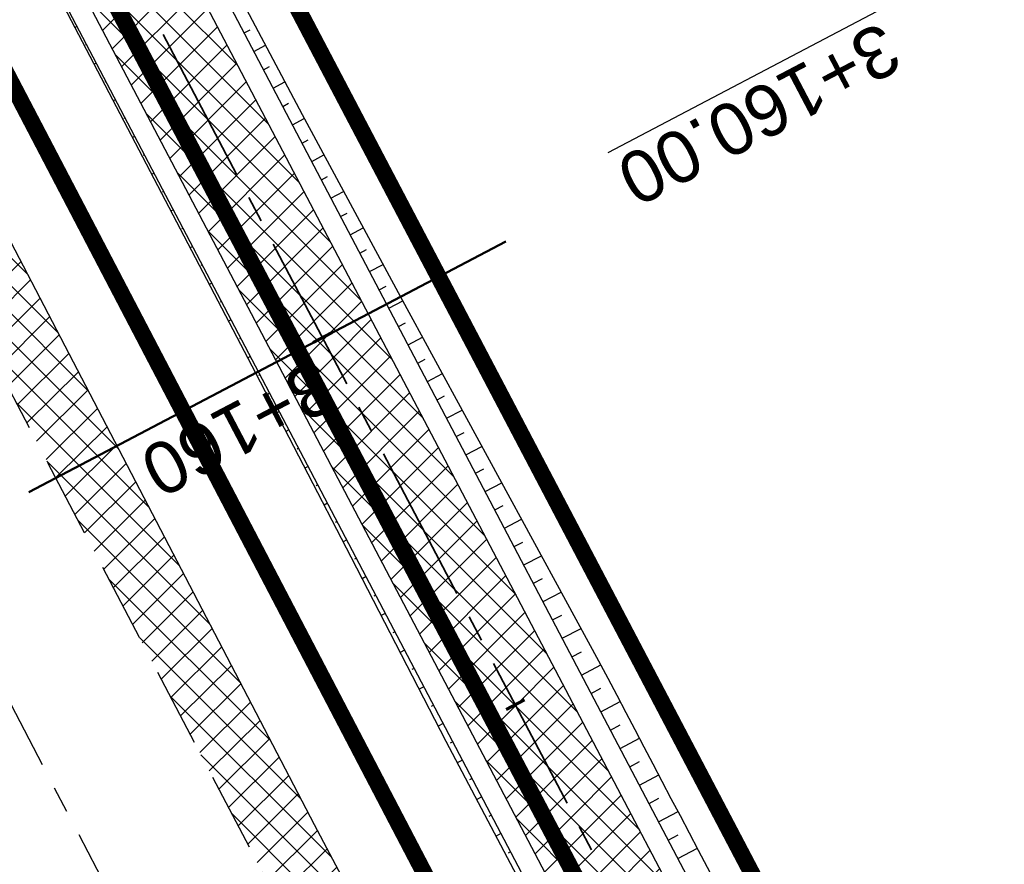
# Model space of a CAD drawing. Header units: metres. Extents: x 7529682 to 7533711, y 5721195 to 5727842.
# Tile 91 of 232: x 7531182 to 7531205, y 5724995 to 5725016. Entities that reach past the tile are written whole.
import ezdxf

# ---------------------------------------------------------------- set-up
doc = ezdxf.new("R2010")
doc.units = ezdxf.units.M
for name, pattern in [('817-dzialki-09-05-04$0$HIDDEN', [0.375, 0.25, -0.125]), ('ACAD_ISO05W100', [33, 24, -3, 0, -3, 0, -3]), ('CENTER', [50.800000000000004, 31.75, -6.35, 6.35, -6.35]), ('CENTER2', [28.575000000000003, 19.05, -3.175, 3.175, -3.175]), ('HIDDEN', [9.524999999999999, 6.35, -3.175])]:
    doc.linetypes.add(name, pattern=pattern)
for name, color, linetype in [('C-DROGI-SYTUACJA', 7, 'Continuous'), ('C-DROGI-SYTUACJA-ETYKIETY', 7, 'Continuous'), ('D-hatch-pobocza', 131, 'Continuous'), ('D-pobocza', 60, 'Continuous'), ('D-rowy', 160, 'Continuous'), ('D-skarpa', 2, 'Continuous'), ('D-skarpa-kreskowanie', 2, 'Continuous')]:
    doc.layers.add(name, color=color, linetype=linetype)
for name, color, linetype, lineweight, true_color in [('D-hatch-ciag-pieszo-rowerowy', 7, 'Continuous', 13, 0xff9f80), ('D-LR-etap-III', 7, '817-dzialki-09-05-04$0$HIDDEN', 50, 0x00008f), ('D-przekroje-pop', 7, 'Continuous', 50, 0x000099)]:
    doc.layers.add(name, color=color, linetype=linetype, lineweight=lineweight, true_color=true_color)
for name, color, linetype, lineweight in [('D-krawędzie', 3, 'Continuous', 30), ('D-obrzeża', 2, 'Continuous', 30), ('D-oś', 10, 'CENTER', 30), ('D-pas-drogowy', 7, 'ACAD_ISO05W100', 50)]:
    doc.layers.add(name, color=color, linetype=linetype, lineweight=lineweight)
doc.layers.add('poprzeczki', color=7, linetype='Continuous', true_color=0x0000c7)
doc.styles.get("Standard").update_dxf_attribs({"font": 'arial.ttf'})

# ---------------------------------------------------------------- blocks, each defined once
blk = doc.blocks.new('AeccTickLine')
at = {"color": 0, "linetype": 'ByBlock', "lineweight": -2}
blk.add_line((0, 1), (-3.673819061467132e-16, -1), dxfattribs=at)

msp = doc.modelspace()

# ---------------------------------------------------------------- hatches: boundary and pattern name
at = {"layer": 'D-hatch-ciag-pieszo-rowerowy'}
h = msp.add_hatch(dxfattribs=at)
h.set_pattern_fill('ANSI37', color=256, scale=0.15, style=0)
h.set_pattern_definition([(45, (0.8853450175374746, 0.4649341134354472), (-0.3367596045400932, 0.3367596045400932), []), (135, (0.8853450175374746, 0.4649341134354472), (-0.3367596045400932, -0.3367596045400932), [])])
h.paths.add_polyline_path([(7531176.001662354, 5725035.63263457), (7531173.776119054, 5725034.493482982), (7531202.515371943, 5724979.795162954), (7531233.695975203, 5724920.949650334), (7531258.824090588, 5724873.473403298), (7531292.224994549, 5724809.507396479), (7531303.703463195, 5724787.477282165), (7531306.469608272, 5724787.578715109), (7531294.441068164, 5724810.664555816), (7531261.036940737, 5724874.63673589), (7531235.905024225, 5724922.120164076), (7531204.726462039, 5724980.961824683)])
at = {"layer": 'D-hatch-pobocza'}
h = msp.add_hatch(dxfattribs=at)
h.set_pattern_fill('ANSI37', color=256, scale=0.15, style=0)
h.set_pattern_definition([(45, (0, 0), (-0.3367596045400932, 0.3367596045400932), []), (135, (0, 0), (-0.3367596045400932, -0.3367596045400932), [])])
h.paths.add_polyline_path([(7531224.12, 5724929.62), (7531213.15, 5724949.98), (7531200.73, 5724973.91), (7531188.83, 5724996.41), (7531176.889999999, 5725019.33), (7531166.91, 5725038.07), (7531158.980160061, 5725054.059290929), (7531158.14196267, 5725051.386259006), (7531167.380094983, 5725033.766927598), (7531197.164745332, 5724976.987689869), (7531228.151004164, 5724918.034426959), (7531253.152837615, 5724870.491119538), (7531286.7961686, 5724806.653565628), (7531296.234606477, 5724788.675232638), (7531298.77605959, 5724787.517560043), (7531278.139999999, 5724826.49), (7531263.88, 5724853.83), (7531259.009999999, 5724862.85), (7531247.509999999, 5724884.88), (7531235.21, 5724908.21)])

# ---------------------------------------------------------------- linework, layer by layer
at = {"layer": 'C-DROGI-SYTUACJA', "color": 10, "linetype": 'CENTER2', "lineweight": 35, "ltscale": 0.2}
msp.add_lwpolyline([(7531154.313313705, 5725078.4002911, -0.06893621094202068), (7531156.868938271, 5725074.829562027), (7531166.993104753, 5725055.549823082, -0.06873154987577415), (7531168.47910387, 5725051.431584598), (7531169.100428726, 5725048.502816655, 0.0687825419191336), (7531171.889509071, 5725040.775727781), (7531203.620916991, 5724980.378493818), (7531234.800499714, 5724921.534907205), (7531259.930515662, 5724874.055069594), (7531293.333031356, 5724810.085976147), (7531313.159872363, 5724772.033203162), (7531341.528881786, 5724719.923105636, -0.009023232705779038), (7531346.533284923, 5724710.322073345), (7531363.734853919, 5724675.815312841), (7531380.064961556, 5724644.822693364), (7531398.584264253, 5724609.362510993), (7531424.896642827, 5724559.228182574), (7531446.141834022, 5724518.960513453), (7531474.815809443, 5724464.451899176), (7531498.201389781, 5724419.897359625)], format="xyb", dxfattribs=at)
at = {"layer": 'D-krawędzie', "linetype": 'HIDDEN', "ltscale": 0.3, "flags": 128}
msp.add_lwpolyline([(7530572.009999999, 5726166.06), (7530620.380949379, 5726072.761487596), (7530641.555222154, 5726032.007915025), (7530660.960861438, 5725995.070069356), (7530689.128213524, 5725941.540167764), (7530707.335918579, 5725907.031820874), (7530725.255781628, 5725873.092686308), (7530743.969545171, 5725837.653904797), (7530770.526708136, 5725787.119408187), (7530787.864146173, 5725754.266918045), (7530809.897571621, 5725712.541613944), (7530824.739035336, 5725684.389287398), (7530840.856259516, 5725653.693092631), (7530860.675070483, 5725616.154465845), (7530865.283000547, 5725607.394015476), (7530878.050274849, 5725583.079962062), (7530918.171722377, 5725507.178125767), (7530950.162943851, 5725446.305402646), (7530993.419108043, 5725364.264712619), (7531022.766433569, 5725308.719304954), (7531053.80955549, 5725249.872416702), (7531081.165622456, 5725197.874670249), (7531103.902359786, 5725154.540603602), (7531128.123220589, 5725108.448161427), (7531149.3, 5725068.249999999), (7531167.380094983, 5725033.766927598), (7531197.164745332, 5724976.987689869), (7531228.151004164, 5724918.034426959), (7531253.152837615, 5724870.491119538), (7531286.7961686, 5724806.653565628), (7531306.739858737, 5724768.664832), (7531335.094443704, 5724714.652299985), (7531357.3191504, 5724672.438740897), (7531373.644908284, 5724641.454376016), (7531392.161870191, 5724605.998675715), (7531418.480331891, 5724555.852756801), (7531439.726902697, 5724515.582472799), (7531468.399107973, 5724461.077223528), (7531491.782023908, 5724416.527754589), (7531531.990296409, 5724339.832565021), (7531557.226635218, 5724291.658956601), (7531569.851546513, 5724267.577443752), (7531591.375556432, 5724226.547822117), (7531610.003879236, 5724191.103071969), (7531616.882991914, 5724177.998849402), (7531629.984986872, 5724153.025496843), (7531641.006768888, 5724132.021778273), (7531664.906257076, 5724087.616922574), (7531677.64401952, 5724064.785715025), (7531683.112433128, 5724054.988140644), (7531686.752875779, 5724048.180044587), (7531695.447538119, 5724031.696667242), (7531703.748818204, 5724015.917210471), (7531709.214143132, 5724005.513965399), (7531719.388607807, 5723986.14687362), (7531726.295217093, 5723973.000144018), (7531732.740794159, 5723960.735633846), (7531735.13, 5723956.19)], dxfattribs=at)
at = {"layer": 'D-LR-etap-III', "ltscale": 10, "flags": 128}
msp.add_lwpolyline([(7531750.474471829, 5723895.103125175, 0.4, 0.4, 0), (7531750.505, 5723895.13, 0.4, 0.4, 0), (7531682.71, 5724022.92, 0.4, 0.4, 0), (7531619.177023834, 5724147.203692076, 0.4, 0.4, 0), (7531592.308960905, 5724198.48863389, 0.4, 0.4, 0), (7531553.263875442, 5724272.918564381, 0.4, 0.4, 0), (7531504.019999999, 5724366.79, 0.4, 0.4, 0), (7531482.09, 5724407.62, 0.4, 0.4, 0), (7531412.350402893, 5724541.182759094, 0.4, 0.4, 0), (7531388.463669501, 5724586.929768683, 0.4, 0.4, 0), (7531345.12, 5724669.94, 0.4, 0.4, 0), (7531127.66, 5725081.67, 0.4, 0.4, 0), (7531059.253139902, 5725211.040795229, 0.4, 0.4, 0), (7531008.007244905, 5725307.953830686, 0.4, 0.4, 0), (7530964.181635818, 5725390.835555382, 0.4, 0.4, 0), (7530914.557354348, 5725484.683561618, 0.4, 0.4, 0), (7530865.243241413, 5725577.493975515, 0.4, 0.4, 0), (7530840.085257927, 5725624.058651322, 0.4, 0.4, 0), (7530802.559525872, 5725694.924584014, 0.4, 0.4, 0), (7530755.54, 5725787.51, 0.4, 0.4, 0), (7530708.717810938, 5725876.303221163, 0.4, 0.4, 0), (7530695.12, 5725902.09, 0.4, 0.4, 0), (7530642.91397006, 5726001.07839487, 0.4, 0.4, 0), (7530634.934723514, 5726016.146615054, 0.4, 0.4, 0), (7530610.820000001, 5726061.929999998, 0.4, 0.4, 0), (7530610.820000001, 5726061.929999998, 0.4, 0.4, 0), (7530607.21, 5726063.51, 0.4, 0.4, 0), (7530597.42, 5726080.68, 0.4, 0.4, 0), (7530591.16, 5726088.44, 0.4, 0.4, 0), (7530581.28, 5726107.21, 0.4, 0.4, 0), (7530571.29, 5726130.56, 0.4, 0.4, 0), (7530549.554994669, 5726171.527317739, 0.4, 0.4, 0), (7530531.014309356, 5726206.473807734, 0.4, 0.4, 0), (7530516.461208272, 5726236.016618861, 0.4, 0.4, 0), (7530500.798929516, 5726266.141265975, 0.4, 0.4, 0), (7530491.349999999, 5726283.94, 0.4, 0.4, 0), (7530482.4, 5726303.41, 0.4, 0.4, 0), (7530482.4, 5726303.41, 0.4, 0.4, 0), (7530450.41, 5726357.28, 0.4, 0.4, 0), (7530397.759396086, 5726458.499907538, 0.4, 0.4, 0), (7530334.707815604, 5726583.664702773, 0.4, 0.4, 0), (7530303.939274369, 5726645.167943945, 0.4, 0.4, 0), (7530300.509779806, 5726651.777515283, 0.4, 0.4, 0), (7530289.213532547, 5726671.966724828, 0.4, 0.4, 0), (7530281.54, 5726685.57, 0.4, 0.4, 0), (7530261.37085633, 5726724.163374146, 0.4, 0.4, 0), (7530254.03, 5726738.21, 0.4, 0.4, 0), (7530197.219999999, 5726845.06, 0.4, 0.4, 0), (7530194.71, 5726849.15, 0.4, 0.4, 0), (7530195.92, 5726850.75, 0.4, 0.4, 0), (7530170.546669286, 5726892.961489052, 0.4, 0.4, 0), (7530143.174718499, 5726945.065838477, 0.4, 0.4, 0), (7530105.059999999, 5727018.32, 0.4, 0.4, 0), (7530100.059999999, 5727027.16, 0.4, 0.4, 0), (7530062.318670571, 5727099.625398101, 0.4, 0.4, 0), (7530015.378537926, 5727189.420463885, 0.4, 0.4, 0), (7529983.207960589, 5727250.206596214, 0.4, 0.4, 0), (7529953.284293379, 5727306.74720398, 0.4, 0.4, 0), (7529900.67053443, 5727406.15903814, 0.4, 0.4, 0), (7529890.630239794, 5727425.131178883, 0.4, 0.4, 0), (7529875.155383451, 5727454.426350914, 0.4, 0.4, 0), (7529857.560096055, 5727487.787346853, 0.4, 0.4, 0), (7529835.194401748, 5727530.19312405, 0.4, 0.4, 0), (7529811.740544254, 5727574.662079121, 0.4, 0.4, 0), (7529792.101859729, 5727611.922638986, 0.4, 0.4, 0), (7529768.066117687, 5727657.469613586, 0.4, 0.4, 0), (7529755.210566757, 5727682.131373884, 0.4, 0.4, 0), (7529753.309999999, 5727681.13, 0.4, 0.4, 0), (7529739.21, 5727707.77, 0.4, 0.4, 0), (7529735.394745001, 5727711.251990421, 0.4, 0.4, 0), (7529725.42, 5727730.2, 0.4, 0.4, 0), (7529723.55, 5727729.88, 0.4, 0.4, 0), (7529695.566668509, 5727782.932080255, 0.4, 0.4, 0), (7529717.67971874, 5727794.024357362, 0.4, 0.4, 0), (7529736.274870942, 5727758.647400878, 0.4, 0.4, 0), (7529736.274870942, 5727758.647400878, 0.4, 0.4, 0), (7529744.511003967, 5727750.406106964, 0.4, 0.4, 0), (7529744.511003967, 5727750.406106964, 0.4, 0.4, 0), (7529750.282568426, 5727738.549848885, 0.4, 0.4, 0), (7529777.108510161, 5727687.569424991, 0.4, 0.4, 0), (7529796.51537536, 5727651.329932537, 0.4, 0.4, 0), (7529814.937945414, 5727616.793170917, 0.4, 0.4, 0), (7529839.006722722, 5727572.303976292, 0.4, 0.4, 0), (7529860.617626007, 5727532.509108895, 0.4, 0.4, 0), (7529882.348967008, 5727491.504261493, 0.4, 0.4, 0), (7529904.865139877, 5727449.096370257, 0.4, 0.4, 0), (7529920.747384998, 5727418.884773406, 0.4, 0.4, 0), (7529946.676504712, 5727368.547487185, 0.4, 0.4, 0), (7529972.024701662, 5727320.573310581, 0.4, 0.4, 0), (7529987.740014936, 5727290.153392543, 0.4, 0.4, 0), (7529996.497385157, 5727273.661630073, 0.4, 0.4, 0), (7530017.541471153, 5727234.202689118, 0.4, 0.4, 0), (7530033.053657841, 5727204.864166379, 0.4, 0.4, 0), (7530051.622983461, 5727170.222745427, 0.4, 0.4, 0), (7530069.276612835, 5727137.015751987, 0.4, 0.4, 0), (7530089.385386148, 5727097.533639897, 0.4, 0.4, 0), (7530109.712512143, 5727060.746615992, 0.4, 0.4, 0), (7530136.769722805, 5727011.640131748, 0.4, 0.4, 0), (7530162.446686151, 5726962.743777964, 0.4, 0.4, 0), (7530187.674104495, 5726916.992101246, 0.4, 0.4, 0), (7530207.820739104, 5726879.335323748, 0.4, 0.4, 0), (7530230.625609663, 5726834.518686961, 0.4, 0.4, 0), (7530262.288093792, 5726776.61832811, 0.4, 0.4, 0), (7530277.509672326, 5726760.213143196, 0.4, 0.4, 0), (7530286.036865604, 5726744.106684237, 0.4, 0.4, 0), (7530288.097472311, 5726735.884066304, 0.4, 0.4, 0), (7530290.393870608, 5726725.046963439, 0.4, 0.4, 0), (7530296.17664807, 5726713.582980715, 0.4, 0.4, 0), (7530302.726195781, 5726701.18226779, 0.4, 0.4, 0), (7530325.685047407, 5726657.466383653, 0.4, 0.4, 0), (7530343.243978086, 5726623.648592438, 0.4, 0.4, 0), (7530360.229820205, 5726591.746871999, 0.4, 0.4, 0), (7530383.20855044, 5726548.059469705, 0.4, 0.4, 0), (7530406.017875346, 5726503.605514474, 0.4, 0.4, 0), (7530427.464919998, 5726462.620289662, 0.4, 0.4, 0), (7530447.9278544, 5726424.388014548, 0.4, 0.4, 0), (7530471.126878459, 5726379.920667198, 0.4, 0.4, 0), (7530490.501003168, 5726343.033350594, 0.4, 0.4, 0), (7530509.499458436, 5726306.733076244, 0.4, 0.4, 0), (7530529.890269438, 5726267.244072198, 0.4, 0.4, 0), (7530543.852446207, 5726238.990319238, 0.4, 0.4, 0), (7530554.808897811, 5726218.943990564, 0.4, 0.4, 0), (7530559.027108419, 5726212.223286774, 0.4, 0.4, 0), (7530563.060988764, 5726206.409670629, 0.4, 0.4, 0), (7530566.93354971, 5726200.463543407, 0.4, 0.4, 0), (7530569.771022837, 5726194.901501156, 0.4, 0.4, 0), (7530571.47319415, 5726191.282350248, 0.4, 0.4, 0), (7530572.839142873, 5726188.024533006, 0.4, 0.4, 0), (7530575.295071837, 5726182.034664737, 0.4, 0.4, 0), (7530579.736851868, 5726173.306070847, 0.4, 0.4, 0), (7530583.3, 5726167.41, 0.4, 0.4, 0), (7530593.4, 5726163.33, 0.4, 0.4, 0), (7530598.618375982, 5726155.264489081, 0.4, 0.4, 0), (7530608.258304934, 5726140.497132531, 0.4, 0.4, 0), (7530603.269999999, 5726136.83, 0.4, 0.4, 0), (7530606.53, 5726131.84, 0.4, 0.4, 0), (7530604.239057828, 5726124.21679044, 0.4, 0.4, 0), (7530605.847136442, 5726121.630127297, 0.4, 0.4, 0), (7530608.971611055, 5726116.164124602, 0.4, 0.4, 0), (7530618.114293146, 5726097.791111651, 0.4, 0.4, 0), (7530651.213125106, 5726034.959524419, 0.4, 0.4, 0), (7530670.243741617, 5725998.61095082, 0.4, 0.4, 0), (7530698.075474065, 5725945.952624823, 0.4, 0.4, 0), (7530716.505955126, 5725911.3051464, 0.4, 0.4, 0), (7530735.223454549, 5725875.667401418, 0.4, 0.4, 0), (7530752.504235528, 5725842.154920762, 0.4, 0.4, 0), (7530778.310652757, 5725793.501254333, 0.4, 0.4, 0), (7530797.499961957, 5725756.381811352, 0.4, 0.4, 0), (7530812.518974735, 5725728.28874362, 0.4, 0.4, 0), (7530820.039295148, 5725713.160404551, 0.4, 0.4, 0), (7530822.422446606, 5725710.193574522, 0.4, 0.4, 0), (7530833.154893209, 5725688.800634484, 0.4, 0.4, 0), (7530849.629354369, 5725656.158601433, 0.4, 0.4, 0), (7530867.98290276, 5725621.963939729, 0.4, 0.4, 0), (7530872.629809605, 5725612.88760475, 0.4, 0.4, 0), (7530880.354488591, 5725597.594500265, 0.4, 0.4, 0), (7530883.839446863, 5725593.389159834, 0.4, 0.4, 0), (7530891.782113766, 5725587.763349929, 0.4, 0.4, 0), (7530895.038670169, 5725584.280746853, 0.4, 0.4, 0), (7530897.033644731, 5725580.941110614, 0.4, 0.4, 0), (7530900.951646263, 5725579.945856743, 0.4, 0.4, 0), (7530904.80970798, 5725571.977328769, 0.4, 0.4, 0), (7530903.682362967, 5725568.566434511, 0.4, 0.4, 0), (7530908.900614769, 5725558.844845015, 0.4, 0.4, 0), (7530910.252030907, 5725545.671606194, 0.4, 0.4, 0), (7530912.872986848, 5725538.645543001, 0.4, 0.4, 0), (7530945.278171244, 5725478.464284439, 0.4, 0.4, 0), (7530959.692318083, 5725450.24628822, 0.4, 0.4, 0), (7531002.82670893, 5725368.192370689, 0.4, 0.4, 0), (7531044.703532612, 5725290.314293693, 0.4, 0.4, 0), (7531064.098839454, 5725253.212562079, 0.4, 0.4, 0), (7531083.010253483, 5725216.677517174, 0.4, 0.4, 0), (7531113.013137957, 5725158.465613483, 0.4, 0.4, 0), (7531137.364304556, 5725113.07076138, 0.4, 0.4, 0), (7531150.830830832, 5725086.711759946, 0.4, 0.4, 0), (7531159.745663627, 5725076.640848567, 0.4, 0.4, 0), (7531166.309999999, 5725074.58, 0.4, 0.4, 0), (7531172.29, 5725062.58, 0.4, 0.4, 0), (7531170.589828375, 5725055.605912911, 0.4, 0.4, 0), (7531173.732823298, 5725044.080706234, 0.4, 0.4, 0), (7531215.342008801, 5724964.859648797, 0.4, 0.4, 0), (7531238.054496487, 5724921.684649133, 0.4, 0.4, 0), (7531262.389821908, 5724875.282876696, 0.4, 0.4, 0), (7531295.587160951, 5724811.265731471, 0.4, 0.4, 0), (7531348.487908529, 5724712.362812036, 0.4, 0.4, 0), (7531363.740817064, 5724682.68394264, 0.4, 0.4, 0), (7531366.986905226, 5724675.865317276, 0.4, 0.4, 0), (7531382.541261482, 5724646.110625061, 0.4, 0.4, 0), (7531401.299165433, 5724610.874551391, 0.4, 0.4, 0), (7531428.964837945, 5724558.862274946, 0.4, 0.4, 0), (7531449.111202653, 5724520.397801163, 0.4, 0.4, 0), (7531477.292992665, 5724465.831467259, 0.4, 0.4, 0), (7531500.996290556, 5724421.112506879, 0.4, 0.4, 0), (7531512.121834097, 5724400.549045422, 0.4, 0.4, 0), (7531513.78163794, 5724396.757451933, 0.4, 0.4, 0), (7531526.32, 5724379.39, 0.4, 0.4, 0), (7531566.783642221, 5724302.73628205, 0.4, 0.4, 0), (7531578.579156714, 5724282.774819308, 0.4, 0.4, 0), (7531584.232619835, 5724273.111246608, 0.4, 0.4, 0), (7531590.109283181, 5724263.508189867, 0.4, 0.4, 0), (7531593.027899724, 5724258.771479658, 0.4, 0.4, 0), (7531595.711841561, 5724254.226824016, 0.4, 0.4, 0), (7531601.659976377, 5724243.898197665, 0.4, 0.4, 0), (7531606.097733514, 5724235.986407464, 0.4, 0.4, 0), (7531609.382207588, 5724230.799061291, 0.4, 0.4, 0), (7531611.580260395, 5724227.671180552, 0.4, 0.4, 0), (7531612.707802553, 5724225.86410867, 0.4, 0.4, 0), (7531618.665224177, 5724214.480919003, 0.4, 0.4, 0), (7531619.885522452, 5724212.333950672, 0.4, 0.4, 0), (7531620.931818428, 5724210.787064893, 0.4, 0.4, 0), (7531623.518605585, 5724207.111542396, 0.4, 0.4, 0), (7531626.143926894, 5724203.61306897, 0.4, 0.4, 0), (7531632.022984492, 5724196.485954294, 0.4, 0.4, 0), (7531653.949089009, 5724152.617641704, 0.4, 0.4, 0), (7531656.750690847, 5724143.103797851, 0.4, 0.4, 0), (7531659.61440691, 5724133.254504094, 0.4, 0.4, 0), (7531661.627147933, 5724128.646047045, 0.4, 0.4, 0.01093811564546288), (7531674.314987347, 5724101.43546424, 0.4, 0.4, 0), (7531685.137626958, 5724081.408252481, 0.4, 0.4, 0), (7531692.159945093, 5724066.277333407, 0.4, 0.4, 0), (7531699.662164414, 5724051.388120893, 0.4, 0.4, 0), (7531704.480624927, 5724040.808561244, 0.4, 0.4, 0), (7531704.480624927, 5724040.808561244, 0.4, 0.4, 0), (7531704.401251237, 5724037.368913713, 0.4, 0.4, 0), (7531720.383609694, 5724003.441317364, 0.4, 0.4, 0), (7531728.79890528, 5723986.206298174, 0.4, 0.4, 0), (7531733.237926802, 5723977.192631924, 0.4, 0.4, 0), (7531736.750027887, 5723969.505210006, 0.4, 0.4, 0), (7531737.336143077, 5723968.518916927, 0.4, 0.4, 0), (7531738.285051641, 5723967.699360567, 0.4, 0.4, 0), (7531742.180915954, 5723962.346428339, 0.4, 0.4, 0), (7531744.286141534, 5723958.615526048, 0.4, 0.4, 0), (7531755.393260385, 5723944.192617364, 0.4, 0.4, 0), (7531758.69, 5723936.76, 0.4, 0.4, 0), (7531780.08, 5723929.25, 0.4, 0.4, 0), (7531792.611989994, 5723906.337708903, 0.4, 0.4, 0), (7531792.611989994, 5723906.337708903, 0.4, 0.4, 0), (7531756.962094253, 5723883.055323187, 0.4, 0.4, 0), (7531750.46, 5723895.130000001, 0.4, 0.4, 0), (7531750.46, 5723895.130000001, 0, 0, 0)], format="xyseb", dxfattribs=at)
at = {"layer": 'D-obrzeża'}
for points in [[(7531306.469608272, 5724787.578715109), (7531294.441068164, 5724810.664555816), (7531261.036940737, 5724874.63673589), (7531235.905024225, 5724922.120164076), (7531204.726462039, 5724980.961824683), (7531173.078268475, 5725041.196618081, -0.06878949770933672), (7531170.288801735, 5725048.924442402), (7531169.644367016, 5725051.962144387, 0.06857369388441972), (7531168.255622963, 5725055.814645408), (7531166.709236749, 5725058.763974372, -0.2909904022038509), (7531166.888084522, 5725060.902702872), (7531168.105220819, 5725062.504529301)], [(7531162.547399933, 5725061.317843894), (7531165.881540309, 5725054.958839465, -0.06857369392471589), (7531167.270284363, 5725051.106338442), (7531167.914945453, 5725048.067569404, 0.06878949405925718), (7531170.704411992, 5725040.339745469), (7531202.515371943, 5724979.795162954), (7531233.695975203, 5724920.949650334), (7531258.824090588, 5724873.473403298), (7531292.224994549, 5724809.507396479), (7531312.052212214, 5724771.453899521), (7531340.423454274, 5724719.339022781, -0.009020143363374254), (7531345.426151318, 5724709.741280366), (7531362.628782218, 5724675.232985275), (7531378.958019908, 5724644.242016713), (7531397.476854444, 5724608.78273076), (7531423.790449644, 5724558.646084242), (7531445.035916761, 5724518.377892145), (7531473.709538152, 5724463.869950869), (7531497.094585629, 5724419.316425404), (7531505.905040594, 5724402.510940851, -0.03317121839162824), (7531508.586352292, 5724396.450655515), (7531511.248060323, 5724389.164100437)]]:
    msp.add_lwpolyline(points, format="xyb", dxfattribs=at)
at = {"layer": 'D-oś', "ltscale": 0.1}
msp.add_lwpolyline([(7531488.682972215, 5724414.901138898), (7531465.30154836, 5724459.447768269), (7531436.630334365, 5724513.951133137), (7531415.382990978, 5724554.222881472), (7531389.061122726, 5724604.375291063), (7531370.54547166, 5724639.828481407), (7531354.22214964, 5724670.808223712), (7531331.99647235, 5724713.023626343), (7531303.640952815, 5724767.037938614), (7531283.698553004, 5724805.024214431), (7531250.055061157, 5724868.862076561), (7531225.052886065, 5724916.406033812), (7531194.065303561, 5724975.361817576), (7531164.280332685, 5725032.141666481), (7531146.201824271, 5725066.621712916), (7531125.025790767, 5725106.818458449), (7531100.803065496, 5725152.914450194), (7531078.067230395, 5725196.24679728), (7531050.712974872, 5725248.241100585), (7531019.671816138, 5725307.084268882), (7530990.323090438, 5725362.632329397), (7530947.065833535, 5725444.675091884), (7530915.075467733, 5725505.546186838), (7530874.953735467, 5725581.448561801)], dxfattribs=at)
at = {"layer": 'D-pas-drogowy', "ltscale": 0.2, "flags": 128}
msp.add_lwpolyline([(7531633.018560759, 5724182.834272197, 0.4, 0.4, 0), (7531617.558899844, 5724211.608162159, 0.4, 0.4, 0), (7531566.783642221, 5724302.73628205, 0.4, 0.4, 0), (7531538.419082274, 5724356.469679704, 0.4, 0.4, 0), (7531526.32, 5724379.39, 0.4, 0.4, 0), (7531516.102085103, 5724393.607319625, 0.4, 0.4, 0.001485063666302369), (7531513.78037409, 5724396.837773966, 0.4, 0.4, 0), (7531501.87, 5724413.41, 0.4, 0.4, 0), (7531474.926107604, 5724464.507896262, 0.4, 0.4, 0), (7531446.200436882, 5724518.992313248, 0.4, 0.4, 0), (7531424.962185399, 5724559.262257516, 0.4, 0.4, 0), (7531398.444460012, 5724609.565801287, 0.4, 0.4, 0), (7531379.647455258, 5724645.216004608, 0.4, 0.4, 0), (7531365.23, 5724672.56, 0.4, 0.4, 0), (7531341.305752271, 5724717.915356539, 0.4, 0.4, 0), (7531312.899996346, 5724771.788898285, 0.4, 0.4, 0), (7531292.590923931, 5724810.306502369, 0.4, 0.4, 0), (7531259.391619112, 5724873.271351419, 0.4, 0.4, 0), (7531233.740401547, 5724921.922582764, 0.4, 0.4, 0), (7531203.072738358, 5724980.092044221, 0.4, 0.4, 0), (7531173.471398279, 5725036.225177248, 0.4, 0.4, 0), (7531168.269999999, 5725046.09, 0.4, 0.4, 0), (7531172.29, 5725062.58, 0.4, 0.4, 0), (7531166.309999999, 5725074.58, 0.4, 0.4, 0), (7531150.32, 5725079.6, 0.4, 0.4, 0), (7531141.5, 5725096.43, 0.4, 0.4, 0), (7531109.311735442, 5725157.814415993, 0.4, 0.4, 0), (7531086.641300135, 5725201.047918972, 0.4, 0.4, 0), (7531059.198258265, 5725253.383662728, 0.4, 0.4, 0), (7531028.206828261, 5725312.48946212, 0.4, 0.4, 0), (7530999.104694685, 5725367.990143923, 0.4, 0.4, 0), (7530956.247527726, 5725449.724815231, 0.4, 0.4, 0), (7530924.397774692, 5725510.463768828, 0.4, 0.4, 0), (7530897.509999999, 5725561.74, 0.4, 0.4, 0), (7530894.46, 5725566.14, 0.4, 0.4, 0), (7530892.16, 5725570.49, 0.4, 0.4, 0), (7530869.362688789, 5725613.307018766, 0.4, 0.4, 0), (7530861.693971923, 5725627.704613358, 0.4, 0.4, 0), (7530852.74, 5725644.52, 0.4, 0.4, 0), (7530831.509999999, 5725684.2, 0.4, 0.4, 0), (7530811.13, 5725722.52, 0.4, 0.4, 0), (7530792.3476413, 5725757.940652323, 0.4, 0.4, 0), (7530768.03, 5725803.8, 0.4, 0.4, 0), (7530748.768542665, 5725840.178507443, 0.4, 0.4, 0), (7530727.7, 5725879.97, 0.4, 0.4, 0), (7530712.0981582, 5725909.54523909, 0.4, 0.4, 0), (7530693.644105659, 5725944.645156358, 0.4, 0.4, 0), (7530665.702224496, 5725997.538976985, 0.4, 0.4, 0), (7530641.759999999, 5726042.88, 0.4, 0.4, 0), (7530616.5, 5726091.48, 0.4, 0.4, 0), (7530604.628439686, 5726114.319880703, 0.4, 0.4, -0.007762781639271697), (7530602.5, 5726118.43, 0.4, 0.4, 0), (7530603.992037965, 5726123.394821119, 0.4, 0.4, 0), (7530606.53, 5726131.84, 0.4, 0.4, 0), (7530603.269999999, 5726136.83, 0.4, 0.4, 0), (7530593.775620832, 5726151.368713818, 0.4, 0.4, 0), (7530590.202637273, 5726156.84001263, 0.4, 0.4, 0), (7530583.3, 5726167.41, 0.4, 0.4, 0), (7530580.578343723, 5726170.427567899, 0.4, 0.4, 0), (7530575.849999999, 5726175.67, 0.4, 0.4, 0), (7530569.009999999, 5726186.66, 0.4, 0.4, 0), (7530562.555322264, 5726199.189409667, 0.4, 0.4, 0), (7530555.67, 5726211.39, 0.4, 0.4, 0), (7530548.29, 5726224.23, 0.4, 0.4, 0), (7530540.58, 5726237.71, 0.4, 0.4, 0), (7530532.679999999, 5726252.65, 0.4, 0.4, 0), (7530524.059999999, 5726269.35, 0.4, 0.4, 0), (7530502.82, 5726309.91, 0.4, 0.4, 0), (7530488.83, 5726336.63, 0.4, 0.4, 0), (7530466.03, 5726380.16, 0.4, 0.4, 0), (7530438.469999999, 5726432.77, 0.4, 0.4, 0), (7530424.53, 5726459.09, 0.4, 0.4, 0), (7530401.63, 5726502.97, 0.4, 0.4, 0), (7530383.38, 5726538.06, 0.4, 0.4, 0), (7530353.969999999, 5726593.52, 0.4, 0.4, 0), (7530338.469999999, 5726622.74, 0.4, 0.4, 0), (7530322.009999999, 5726653.88, 0.4, 0.4, 0), (7530297.54, 5726700.33, 0.4, 0.4, 0), (7530287.38, 5726719.6, 0.4, 0.4, 0), (7530285.94993921, 5726722.315508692, 0.4, 0.4, 0), (7530280.259999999, 5726733.12, 0.4, 0.4, 0), (7530266.73, 5726758.74, 0.4, 0.4, 0), (7530260.42, 5726770.47, 0.4, 0.4, 0), (7530253.25, 5726783.82, 0.4, 0.4, 0), (7530244.95, 5726799.33, 0.4, 0.4, 0), (7530239.389999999, 5726808.49, 0.4, 0.4, 0), (7530238.29, 5726807.9, 0.4, 0.4, 0), (7530218.11, 5726850.67, 0.4, 0.4, 0), (7530175.906646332, 5726928.168028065, 0.4, 0.4, 0), (7530096.679999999, 5727076.15, 0.4, 0.4, 0), (7530094.679999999, 5727079.89, 0.4, 0.4, 0), (7530064.59693469, 5727135.522637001, 0.4, 0.4, 0), (7530046.730970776, 5727168.8921561, 0.4, 0.4, 0), (7530025.803045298, 5727208.461374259, 0.4, 0.4, 0), (7530012.846501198, 5727232.979315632, 0.4, 0.4, 0), (7529994.15, 5727268.45, 0.4, 0.4, 0), (7529981.670868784, 5727291.93018666, 0.4, 0.4, 0), (7529949.889999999, 5727351.73, 0.4, 0.4, 0), (7529924.75, 5727399.03, 0.4, 0.4, 0), (7529915.515824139, 5727417.099754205, 0.4, 0.4, 0), (7529885.83, 5727475.19, 0.4, 0.4, 0), (7529862.559999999, 5727519.97, 0.4, 0.4, 0), (7529852.984923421, 5727538.191086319, 0.4, 0.4, 0), (7529836.513084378, 5727569.51130111, 0.4, 0.4, 0), (7529815.36890814, 5727609.140983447, 0.4, 0.4, 0), (7529792.795203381, 5727651.247499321, 0.4, 0.4, 0), (7529774.199114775, 5727685.858348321, 0.4, 0.4, 0), (7529746.966026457, 5727736.059440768, 0.4, 0.4, 0), (7529733.92, 5727757.62, 0.4, 0.4, 0), (7529708.607472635, 5727806.388536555, 0.4, 0.4, 0), (7529688.491967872, 5727796.344621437, 0.4, 0.4, 0), (7529723.55, 5727729.88, 0.4, 0.4, 0), (7529725.42, 5727730.2, 0.4, 0.4, 0), (7529735.38, 5727711.28, 0.4, 0.4, 0), (7529739.21, 5727707.77, 0.4, 0.4, 0), (7529753.309999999, 5727681.13, 0.4, 0.4, 0), (7529755.178396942, 5727682.114424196, 0.4, 0.4, 0), (7529792.101859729, 5727611.922638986, 0.4, 0.4, 0), (7529811.740544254, 5727574.662079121, 0.4, 0.4, 0), (7529835.194401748, 5727530.19312405, 0.4, 0.4, 0), (7529857.560096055, 5727487.787346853, 0.4, 0.4, 0), (7529875.155383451, 5727454.426350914, 0.4, 0.4, 0), (7529890.630239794, 5727425.131178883, 0.4, 0.4, 0), (7529900.67053443, 5727406.15903814, 0.4, 0.4, 0), (7529953.284293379, 5727306.74720398, 0.4, 0.4, 0), (7529983.207960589, 5727250.206596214, 0.4, 0.4, 0), (7530015.378537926, 5727189.420463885, 0.4, 0.4, 0), (7530062.318670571, 5727099.625398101, 0.4, 0.4, 0), (7530100.059999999, 5727027.16, 0.4, 0.4, 0), (7530105.059999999, 5727018.32, 0.4, 0.4, 0), (7530143.174718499, 5726945.065838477, 0.4, 0.4, 0), (7530170.546669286, 5726892.961489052, 0.4, 0.4, 0), (7530195.92, 5726850.75, 0.4, 0.4, 0), (7530194.71, 5726849.15, 0.4, 0.4, 0), (7530197.219999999, 5726845.06, 0.4, 0.4, 0), (7530254.03, 5726738.21, 0.4, 0.4, 0), (7530261.37085633, 5726724.163374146, 0.4, 0.4, 0), (7530281.54, 5726685.57, 0.4, 0.4, 0), (7530289.213532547, 5726671.966724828, 0.4, 0.4, 0), (7530300.509779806, 5726651.777515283, 0.4, 0.4, 0), (7530303.939274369, 5726645.167943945, 0.4, 0.4, 0), (7530334.707815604, 5726583.664702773, 0.4, 0.4, 0), (7530397.759396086, 5726458.499907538, 0.4, 0.4, 0), (7530450.41, 5726357.28, 0.4, 0.4, 0), (7530482.4, 5726303.41, 0.4, 0.4, 0), (7530483.687990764, 5726301.003383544, 0.4, 0.4, 0), (7530491.349999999, 5726283.94, 0.4, 0.4, 0), (7530512.67, 5726243.78, 0.4, 0.4, 0), (7530529.429999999, 5726209.46, 0.4, 0.4, 0), (7530571.29, 5726130.56, 0.4, 0.4, 0), (7530581.28, 5726107.21, 0.4, 0.4, 0), (7530591.16, 5726088.44, 0.4, 0.4, 0), (7530597.42, 5726080.68, 0.4, 0.4, 0), (7530607.21, 5726063.51, 0.4, 0.4, 0), (7530610.820000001, 5726061.929999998, 0.4, 0.4, 0), (7530634.934723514, 5726016.146615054, 0.4, 0.4, 0), (7530642.91397006, 5726001.07839487, 0.4, 0.4, 0), (7530695.12, 5725902.09, 0.4, 0.4, 0), (7530708.717810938, 5725876.303221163, 0.4, 0.4, 0), (7530755.54, 5725787.51, 0.4, 0.4, 0), (7530802.559525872, 5725694.924584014, 0.4, 0.4, 0), (7530840.085257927, 5725624.058651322, 0.4, 0.4, 0), (7530865.243241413, 5725577.493975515, 0.4, 0.4, 0), (7530914.557354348, 5725484.683561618, 0.4, 0.4, 0), (7530964.181635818, 5725390.835555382, 0.4, 0.4, 0), (7531008.007244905, 5725307.953830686, 0.4, 0.4, 0), (7531059.253139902, 5725211.040795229, 0.4, 0.4, 0), (7531127.66, 5725081.67, 0.4, 0.4, 0), (7531345.12, 5724669.94, 0.4, 0.4, 0), (7531388.463669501, 5724586.929768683, 0.4, 0.4, 0), (7531412.350402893, 5724541.182759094, 0.4, 0.4, 0), (7531482.09, 5724407.62, 0.4, 0.4, 0), (7531504.019999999, 5724366.79, 0.4, 0.4, 0), (7531519.374444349, 5724337.520497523, 0.4, 0.4, 0), (7531563.748815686, 5724252.931583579, 0.4, 0.4, 0), (7531602.175111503, 5724179.681224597, 0.4, 0.4, 0), (7531619.177023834, 5724147.203692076, 0.4, 0.4, 0), (7531625.038493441, 5724135.63500206, 0.4, 0.4, 0), (7531656.796442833, 5724073.31633882, 0.4, 0.4, 0), (7531675.12, 5724037.36, 0.4, 0.4, 0), (7531682.71, 5724022.92, 0.4, 0.4, 0), (7531705.565196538, 5723979.810545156, 0.4, 0.4, 0), (7531736.605941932, 5723921.261514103, 0.4, 0.4, 0), (7531750.46, 5723895.130000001, 0.4, 0.4, 0), (7531740.769999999, 5723886.56, 0.4, 0.4, 0), (7531732.86, 5723885, 0.4, 0.4, 0), (7531722.179999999, 5723887.77, 0.4, 0.4, 0), (7531729.87, 5723862.17, 0.4, 0.4, 0), (7531742.92, 5723861.93, 0.4, 0.4, 0), (7531763.71, 5723859.52, 0.4, 0.4, 0), (7531768.42, 5723854.12, 0.4, 0.4, 0), (7531787.42, 5723817.97, 0.4, 0.4, 0), (7531795.57, 5723809.82, 0.4, 0.4, 0), (7531816.346897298, 5723819.850397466, 0.4, 0.4, 0), (7531816.346897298, 5723819.850397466, 0.4, 0.4, 0), (7531805.059999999, 5723843.23, 0.4, 0.4, 0), (7531803.61, 5723886.23, 0.4, 0.4, 0), (7531803.61, 5723886.23, 0.4, 0.4, 0), (7531780.08, 5723929.25, 0.4, 0.4, 0), (7531758.69, 5723936.76, 0.4, 0.4, 0), (7531749.3590272, 5723946.412126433, 0.4, 0.4, 0), (7531742.71, 5723953.29, 0.4, 0.4, 0), (7531735.177368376, 5723967.877529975, 0.4, 0.4, 0), (7531722.37, 5723992.68, 0.4, 0.4, 0), (7531705.041669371, 5724030.885563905, 0.4, 0.4, 0), (7531699.469999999, 5724043.17, 0.4, 0.4, 0), (7531692.69, 5724058.11, 0.4, 0.4, 0), (7531679.672010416, 5724084.016803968, 0.4, 0.4, 0), (7531674.55, 5724094.21, 0.4, 0.4, 0), (7531666.633166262, 5724114.002855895, 0.4, 0.4, 0), (7531649, 5724153.82, 0.4, 0.4, 0), (7531641.49, 5724149.34, 0.4, 0.4, 0), (7531626.04, 5724179.34, 0.4, 0.4, 0), (7531633.03, 5724182.84, 0, 0, 0)], format="xyseb", dxfattribs=at)
at = {"layer": 'D-pobocza'}
for points in [[(7531307.02283738, 5724787.599001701), (7531294.884488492, 5724810.895593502), (7531261.479510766, 5724874.86940241), (7531236.346942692, 5724922.354061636), (7531205.168680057, 5724981.195157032), (7531173.553039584, 5725041.367993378, -0.06878949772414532), (7531170.763572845, 5725049.095817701), (7531170.119183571, 5725052.133305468, 0.06857369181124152), (7531168.730439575, 5725055.985806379), (7531167.152059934, 5725058.996154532, -0.29099040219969), (7531167.286195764, 5725060.600200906), (7531168.706932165, 5725062.469977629)], [(7531162.211571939, 5725060.88159827), (7531165.406723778, 5725054.787678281, -0.06857369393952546), (7531166.795467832, 5725050.935177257), (7531167.440174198, 5725047.896194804, 0.06878949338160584), (7531170.229640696, 5725040.168370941), (7531202.073153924, 5724979.561830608), (7531233.254165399, 5724920.715547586), (7531258.381520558, 5724873.24073678), (7531291.781779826, 5724809.275964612), (7531303.155836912, 5724787.446242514)]]:
    msp.add_lwpolyline(points, format="xyb", dxfattribs=at)
msp.add_lwpolyline([(7531298.77605959, 5724787.517560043), (7531278.139999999, 5724826.49), (7531263.88, 5724853.83), (7531259.009999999, 5724862.85), (7531247.509999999, 5724884.88), (7531235.21, 5724908.21), (7531224.12, 5724929.62), (7531213.15, 5724949.98), (7531200.73, 5724973.91), (7531188.83, 5724996.41), (7531176.889999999, 5725019.33), (7531166.91, 5725038.07), (7531158.980160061, 5725054.059290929), (7531158.14196267, 5725051.386259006)], dxfattribs=at)
at = {"layer": 'D-przekroje-pop', "extrusion": (-0.4650965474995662, 0.8852599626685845, 0), "elevation": 1565390.496720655}
msp.add_lwpolyline([(-9329746.64484272, 0), (-9329741.64484272, 0), (-9329733.64484272, 0)], dxfattribs=at)
at = {"layer": 'D-rowy', "linetype": 'HIDDEN', "ltscale": 0.1, "const_width": 0.4, "flags": 128}
msp.add_lwpolyline([(7531506.121399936, 5724397.133351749), (7531489.190578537, 5724429.34060068), (7531483.400111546, 5724440.512095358), (7531478.412312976, 5724450.146766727), (7531462.901323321, 5724479.304166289), (7531434.632959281, 5724532.161646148), (7531396.749002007, 5724604.644561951), (7531378.596106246, 5724640.173238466), (7531368.21, 5724659.05), (7531363.9, 5724666.92), (7531355.876537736, 5724682.661796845), (7531338.032693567, 5724716.834919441), (7531309.901853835, 5724770.33291588), (7531304.158114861, 5724781.147276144), (7531299.737467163, 5724789.052054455), (7531294.930113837, 5724798.468047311), (7531279.862466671, 5724827.641362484), (7531247.714582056, 5724888.416734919), (7531220.373424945, 5724940.87265548), (7531195.513546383, 5724987.526839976), (7531168.705641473, 5725038.836315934), (7531161.295913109, 5725053.454680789), (7531161.295913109, 5725053.454680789)], dxfattribs=at)
at = {"layer": 'D-skarpa', "linetype": 'Continuous'}
msp.add_lwpolyline([(7531186.194859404, 5725017.970143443), (7531188.531651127, 5725013.549785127), (7531190.907819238, 5725009.150114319), (7531195.688809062, 5725000.36582669, -0.00163846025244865), (7531202.639565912, 5724987.07342956), (7531204.927207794, 5724982.627248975), (7531205.512757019, 5724981.372425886), (7531207.111628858, 5724978.134940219), (7531212.053603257, 5724969.436468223), (7531214.412513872, 5724965.027845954), (7531221.265491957, 5724951.683418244), (7531223.59378002, 5724947.258569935), (7531228.340419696, 5724938.456595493), (7531230.708019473, 5724934.052577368, -0.0002231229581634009), (7531256.277173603, 5724885.355907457)], format="xyb", dxfattribs=at)
msp.add_lwpolyline([(7531182.774702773, 5725016.173266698), (7531187.409132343, 5725007.311979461), (7531189.711928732, 5725002.873760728), (7531192.002214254, 5724998.428969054), (7531194.337952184, 5724994.0080571), (7531199.082219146, 5724985.204476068), (7531201.396138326, 5724980.772101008), (7531202.02910458, 5724979.542189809), (7531203.731494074, 5724976.343900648), (7531206.08724084, 5724971.933601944), (7531214.984266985, 5724954.01371504), (7531217.316686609, 5724949.591055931), (7531219.598007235, 5724945.141320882), (7531226.348571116, 5724931.742626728)], dxfattribs=at)
at = {"layer": 'D-skarpa-kreskowanie', "linetype": 'Continuous'}
for p, q in [((7531183.099332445, 5725015.676406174, 108.174022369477), (7531183.048521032, 5725015.64971095, 108.1357556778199)), ((7531187.137197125, 5725015.516095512, 108.307824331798), (7531187.276105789, 5725015.589075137, 108.2032105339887)), ((7531183.331880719, 5725015.233776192, 108.1749634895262), (7531183.306061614, 5725015.22021139, 108.1555188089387)), ((7531187.369745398, 5725015.073465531, 108.3087654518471), (7531187.648693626, 5725015.220018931, 108.0986861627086)), ((7531183.564428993, 5725014.791146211, 108.1759046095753), (7531183.511963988, 5725014.763582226, 108.1363925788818)), ((7531187.602293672, 5725014.630835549, 108.3097065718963), (7531187.742333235, 5725014.704409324, 108.2042410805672)), ((7531183.796977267, 5725014.34851623, 108.1768457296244), (7531183.770331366, 5725014.334517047, 108.1567783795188)), ((7531187.834841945, 5725014.188205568, 108.3106476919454), (7531188.116051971, 5725014.335947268, 108.0988650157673)), ((7531184.029525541, 5725013.905886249, 108.1777868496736), (7531183.975406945, 5725013.877453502, 108.1370294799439)), ((7531188.067390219, 5725013.745575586, 108.3115888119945), (7531188.208560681, 5725013.819743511, 108.2052716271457)), ((7531184.262073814, 5725013.463256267, 108.1787279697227), (7531184.234601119, 5725013.448822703, 108.1580379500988)), ((7531188.299938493, 5725013.302945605, 108.3125299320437), (7531188.584282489, 5725013.452333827, 108.0983870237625)), ((7531184.494622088, 5725013.020626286, 108.1796690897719), (7531184.438849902, 5725012.991324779, 108.1376663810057)), ((7531188.532486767, 5725012.860315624, 108.313471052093), (7531188.677193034, 5725012.936341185, 108.2044910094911)), ((7531184.727170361, 5725012.577996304, 108.180610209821), (7531184.698870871, 5725012.563128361, 108.1592975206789)), ((7531188.765035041, 5725012.417685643, 108.3144121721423), (7531189.059516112, 5725012.572399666, 108.0926349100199)), ((7531184.959718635, 5725012.135366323, 108.1815513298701), (7531184.902292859, 5725012.105196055, 108.1383032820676)), ((7531188.997583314, 5725011.975055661, 108.3153532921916), (7531189.147358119, 5725012.053744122, 108.202556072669)), ((7531185.192266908, 5725011.692736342, 108.1824924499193), (7531185.163140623, 5725011.677434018, 108.1605570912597)), ((7531189.230131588, 5725011.53242568, 108.3162944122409), (7531189.534749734, 5725011.692465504, 108.0868827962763)), ((7531185.424815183, 5725011.250106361, 108.1834335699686), (7531185.365735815, 5725011.219067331, 108.138940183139)), ((7531189.462679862, 5725011.089795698, 108.3172355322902), (7531189.617523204, 5725011.171147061, 108.2006211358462)), ((7531185.657363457, 5725010.807476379, 108.1843746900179), (7531185.627410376, 5725010.791739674, 108.1618166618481)), ((7531189.695228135, 5725010.647165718, 108.3181766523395), (7531190.009983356, 5725010.812531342, 108.0811306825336)), ((7531185.88991173, 5725010.364846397, 108.1853158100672), (7531185.829178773, 5725010.332938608, 108.1395770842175)), ((7531189.927776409, 5725010.204535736, 108.3191177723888), (7531190.087688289, 5725010.288549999, 108.1986861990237)), ((7531186.122460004, 5725009.922216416, 108.1862569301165), (7531186.091680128, 5725009.906045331, 108.1630762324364)), ((7531190.160324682, 5725009.761905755, 108.320058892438), (7531190.485216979, 5725009.932597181, 108.075378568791)), ((7531186.355008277, 5725009.479586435, 108.1871980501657), (7531186.29262173, 5725009.446809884, 108.1402139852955)), ((7531190.392872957, 5725009.319275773, 108.3210000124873), (7531190.557853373, 5725009.405952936, 108.1967512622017)), ((7531186.587556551, 5725009.036956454, 108.1881391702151), (7531186.55594988, 5725009.020350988, 108.1643358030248)), ((7531190.625421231, 5725008.876645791, 108.3219411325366), (7531190.960767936, 5725009.052829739, 108.0693874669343)), ((7531186.820104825, 5725008.594326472, 108.1890802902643), (7531186.756064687, 5725008.560681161, 108.1408508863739)), ((7531190.857969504, 5725008.43401581, 108.3228822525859), (7531191.028893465, 5725008.523815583, 108.1941573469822)), ((7531191.090517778, 5725007.991385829, 108.3238233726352), (7531191.438866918, 5725008.174400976, 108.0614774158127)), ((7531187.052653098, 5725008.151696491, 108.1900214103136), (7531187.020219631, 5725008.134656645, 108.1655953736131)), ((7531187.285201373, 5725007.709066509, 108.1909625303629), (7531187.219507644, 5725007.674552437, 108.1414877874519)), ((7531191.323066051, 5725007.548755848, 108.3247644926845), (7531191.50049123, 5725007.641971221, 108.1911434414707)), ((7531187.517749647, 5725007.266436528, 108.1919036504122), (7531187.484358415, 5725007.248893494, 108.1667563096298)), ((7531191.555614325, 5725007.106125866, 108.3257056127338), (7531191.9169659, 5725007.295972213, 108.0535673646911)), ((7531187.75029792, 5725006.823806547, 108.1928447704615), (7531187.681246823, 5725006.787528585, 108.1408415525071)), ((7531191.788162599, 5725006.663495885, 108.3266467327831), (7531191.972088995, 5725006.760126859, 108.1881295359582)), ((7531187.982846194, 5725006.381176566, 108.1937858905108), (7531187.947186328, 5725006.362441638, 108.1669300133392)), ((7531192.020710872, 5725006.220865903, 108.3275878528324), (7531192.395064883, 5725006.41754345, 108.0456573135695)), ((7531188.215394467, 5725005.938546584, 108.1947270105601), (7531188.1418061, 5725005.899884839, 108.1393067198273)), ((7531192.253259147, 5725005.778235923, 108.3285289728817), (7531192.44368676, 5725005.878282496, 108.1851156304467)), ((7531188.447942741, 5725005.495916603, 108.1956681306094), (7531188.41001424, 5725005.475989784, 108.1671037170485)), ((7531192.485807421, 5725005.335605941, 108.3294700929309), (7531192.873163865, 5725005.539114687, 108.0377472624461)), ((7531188.680491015, 5725005.053286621, 108.1966092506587), (7531188.602365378, 5725005.012241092, 108.1377718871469)), ((7531192.718355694, 5725004.89297596, 108.3304112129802), (7531192.915284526, 5725004.996438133, 108.1821017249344)), ((7531188.913039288, 5725004.61065664, 108.197550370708), (7531188.872842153, 5725004.58953793, 108.167277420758)), ((7531192.950903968, 5725004.450345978, 108.3313523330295), (7531193.351262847, 5725004.660685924, 108.0298372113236)), ((7531189.145587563, 5725004.168026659, 108.1984914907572), (7531189.062924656, 5725004.124597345, 108.1362370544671)), ((7531193.183452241, 5725004.007715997, 108.3322934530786), (7531193.38688229, 5725004.11459377, 108.1790878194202)), ((7531189.378135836, 5725003.725396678, 108.1994326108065), (7531189.335670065, 5725003.703086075, 108.1674511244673)), ((7531193.416000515, 5725003.565086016, 108.3332345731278), (7531193.82936183, 5725003.782257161, 108.0219271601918)), ((7531189.61068411, 5725003.282766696, 108.2003737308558), (7531189.523483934, 5725003.236953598, 108.1347022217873)), ((7531193.648548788, 5725003.122456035, 108.3341756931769), (7531193.858480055, 5725003.232749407, 108.1760739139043)), ((7531189.843232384, 5725002.840136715, 108.2013148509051), (7531189.798384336, 5725002.816574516, 108.167539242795)), ((7531193.881097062, 5725002.679826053, 108.335116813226), (7531194.307460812, 5725002.903828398, 108.0140171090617)), ((7531190.075780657, 5725002.397506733, 108.2022559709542), (7531189.98256484, 5725002.348533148, 108.132054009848)), ((7531194.113645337, 5725002.237196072, 108.3360579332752), (7531194.33007782, 5725002.350905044, 108.1730600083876)), ((7531194.34619361, 5725001.79456609, 108.3369990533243), (7531194.785559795, 5725002.025399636, 108.0061070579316)), ((7531190.308328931, 5725001.954876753, 108.2031970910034), (7531190.259961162, 5725001.929465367, 108.1667707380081)), ((7531190.540877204, 5725001.512246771, 108.2041382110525), (7531190.440621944, 5725001.459574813, 108.1286347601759)), ((7531194.578741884, 5725001.351936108, 108.3379401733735), (7531194.801675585, 5725001.469060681, 108.1700461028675)), ((7531190.773425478, 5725001.069616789, 108.2050793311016), (7531190.721537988, 5725001.042356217, 108.1660022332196)), ((7531194.811290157, 5725000.909306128, 108.3388812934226), (7531195.263658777, 5725001.146970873, 107.9981970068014)), ((7531191.005973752, 5725000.626986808, 108.2060204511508), (7531190.898679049, 5725000.570616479, 108.1252155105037)), ((7531195.043838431, 5725000.466676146, 108.3398224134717), (7531195.27327335, 5725000.587216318, 108.1670321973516)), ((7531191.238522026, 5725000.184356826, 108.2069615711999), (7531191.183114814, 5725000.155247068, 108.1652337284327)), ((7531195.276386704, 5725000.024046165, 108.3407635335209), (7531195.740582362, 5725000.267924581, 107.9911721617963)), ((7531191.4710703, 5724999.741726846, 108.207902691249), (7531191.356736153, 5724999.681658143, 108.1217962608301)), ((7531195.508934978, 5724999.581416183, 108.3417046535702), (7531195.74163011, 5724999.703669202, 108.1664591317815)), ((7531195.741483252, 5724999.138786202, 108.3426457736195), (7531196.20806812, 5724999.383919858, 107.9912550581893)), ((7531191.703618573, 5724999.299096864, 108.2088438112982), (7531191.644691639, 5724999.26813792, 108.1644652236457)), ((7531191.936166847, 5724998.856466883, 108.2097849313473), (7531191.814793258, 5724998.792699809, 108.1183770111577)), ((7531195.974031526, 5724998.696156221, 108.3435868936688), (7531196.207921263, 5724998.819036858, 108.1674417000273)), ((7531196.2065798, 5724998.25352624, 108.3445280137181), (7531196.675553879, 5724998.499915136, 107.9913379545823)), ((7531192.16871512, 5724998.413836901, 108.2107260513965), (7531192.106681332, 5724998.381245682, 108.1640076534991)), ((7531192.401263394, 5724997.97120692, 108.2116671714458), (7531192.278221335, 5724997.906563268, 108.1190027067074)), ((7531196.439128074, 5724997.810896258, 108.3454691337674), (7531196.674212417, 5724997.934404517, 108.1684242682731)), ((7531192.633811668, 5724997.528576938, 108.2126082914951), (7531192.572803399, 5724997.496524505, 108.1666622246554)), ((7531196.671676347, 5724997.368266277, 108.3464102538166), (7531197.143039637, 5724997.615910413, 107.9914208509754)), ((7531192.866359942, 5724997.085946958, 108.2135494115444), (7531192.745368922, 5724997.022380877, 108.1224296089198)), ((7531196.904224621, 5724996.925636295, 108.3473513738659), (7531197.140503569, 5724997.049772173, 108.1694068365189)), ((7531193.098908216, 5724996.643316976, 108.2144905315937), (7531193.038925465, 5724996.611803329, 108.1693167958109)), ((7531197.136772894, 5724996.483006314, 108.3482924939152), (7531197.610525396, 5724996.73190569, 107.9915037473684)), ((7531193.331456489, 5724996.200686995, 108.2154316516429), (7531193.212516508, 5724996.138198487, 108.1258565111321)), ((7531197.369321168, 5724996.040376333, 108.3492336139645), (7531197.606794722, 5724996.165139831, 108.1703894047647)), ((7531197.601869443, 5724995.597746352, 108.3501747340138), (7531198.077689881, 5724995.847732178, 107.9918285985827)), ((7531193.564004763, 5724995.758057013, 108.2163727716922), (7531193.505047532, 5724995.727082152, 108.1719713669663))]:
    msp.add_line(p, q, dxfattribs=at)

# ---------------------------------------------------------------- block references
at = {"layer": 'poprzeczki', "color": 2, "linetype": 'Continuous', "lineweight": 60, "xscale": 0.25, "yscale": 0.25, "zscale": 0.25, "rotation": 297.7164706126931}
for p in [(7531189.024707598, 5725008.160767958), (7531193.675673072, 5724999.308168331)]:
    msp.add_blockref('AeccTickLine', p, dxfattribs=at)

# ---------------------------------------------------------------- texts
at = {"layer": 'C-DROGI-SYTUACJA-ETYKIETY', "color": 2}
msp.add_text('3+160', height=1.25, rotation=207.7164706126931, dxfattribs=at).set_placement((7531188.867146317, 5725007.654384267))
at = {"layer": 'D-przekroje-pop', "lineweight": 30}
msp.add_text('%%U3+160.00', height=1.25, rotation=207.7164706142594, dxfattribs=at).set_placement((7531202.516323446, 5725015.813778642))

doc.saveas('drawing.dxf')
